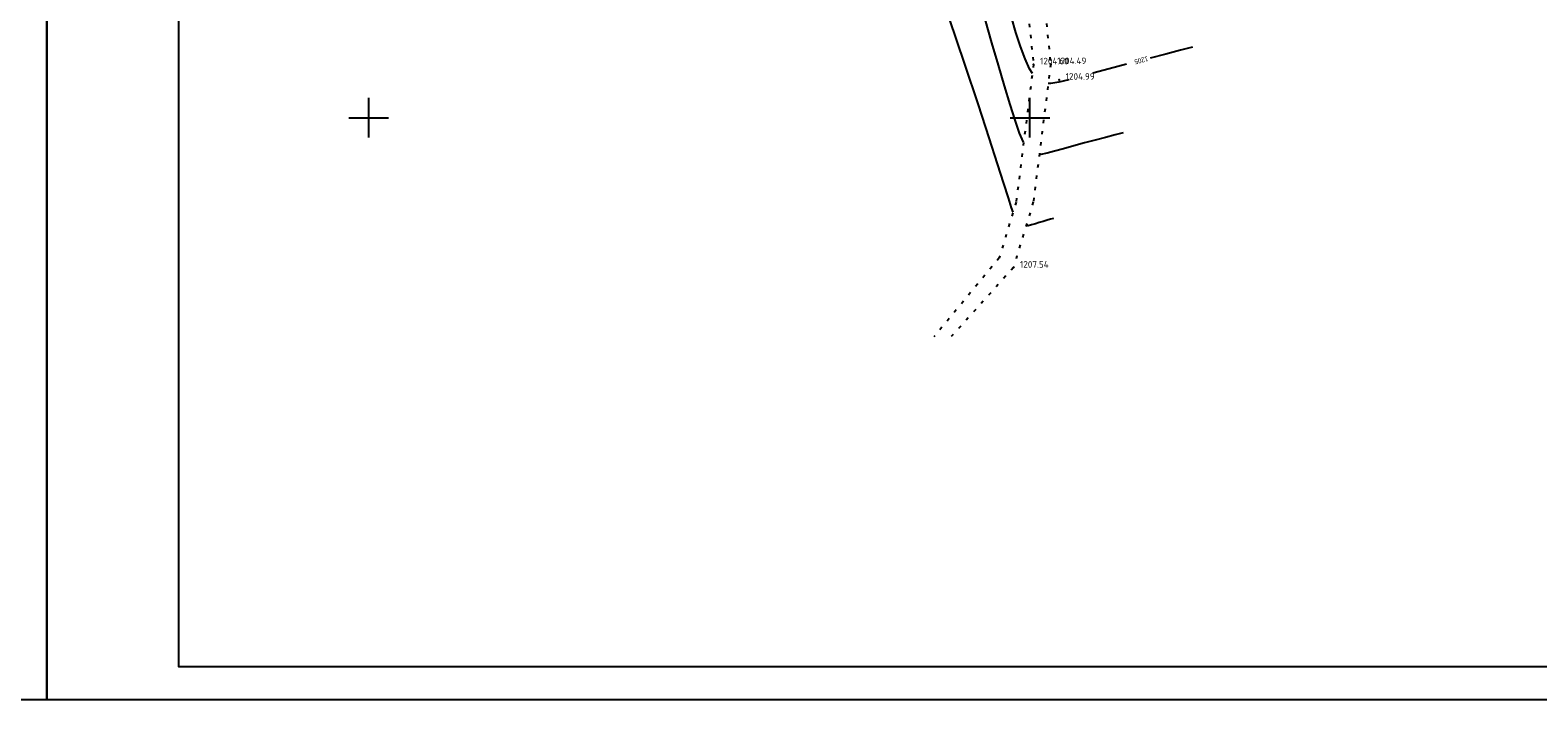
# Model space of a CAD drawing. Extents: x 59851 to 60691, y 39812 to 40109.
# Tile 6 of 10: x 60269 to 60497, y 39812 to 39913. Entities that reach past the tile are written whole.
import ezdxf

# ---------------------------------------------------------------- set-up
doc = ezdxf.new("R2010")
doc.units = 0
doc.header["$MEASUREMENT"] = 0
doc.linetypes.add('CONTI', pattern=[0])
doc.linetypes.add('STROT', pattern=[1.7, 0.5, -1.2])
for name, color, linetype in [('GOR_BDEFAULT', 14, 'CONTI'), ('GORIZDEFAULT', 9, 'CONTI'), ('PI_OTDEFAULT', 13, 'CONTI'), ('PI_TTDEFAULT', 5, 'CONTI'), ('SETKR', 2, 'CONTI')]:
    doc.layers.add(name, color=color, linetype=linetype)
doc.styles.add('SHRFT', font='TXT')
doc.styles.add('СПДС', font='isocpeur.ttf')

# ---------------------------------------------------------------- blocks, each defined once
blk = doc.blocks.new('BL_333')
at = {"color": 0}
for p, q in [((0, -3), (0, 3)), ((-3, 0), (3, 0))]:
    blk.add_line(p, q, dxfattribs=at)

msp = doc.modelspace()

# ---------------------------------------------------------------- linework, layer by layer
at = {"linetype": 'ByBlock'}
for points in [[(59851.3, 40108.93), (60271.3, 40108.93), (60271.3, 39811.93), (59851.3, 39811.93), (59851.3, 40108.93), (59851.3, 40108.93)], [(60271.3, 40108.93), (60691.3, 40108.93), (60691.3, 39811.93), (60271.3, 39811.93), (60271.3, 40108.93), (60271.3, 40108.93)]]:
    msp.add_lwpolyline(points, dxfattribs=at)
msp.add_lwpolyline([(60291.3, 40103.93), (60686.3, 40103.93), (60686.3, 39816.93), (60291.3, 39816.93)], close=True, dxfattribs=at)
at = {"linetype": 'STROT', "elevation": 1204.6}
msp.add_lwpolyline([(60429.82, 40038.59), (60429.37, 40038.13), (60421.56, 40025.48), (60417.34, 40008.52), (60420.34, 39995.54), (60415.77, 39977.49), (60416.34, 39961.1), (60415.68, 39945.62), (60418.46, 39927.74), (60420.54, 39908.08), (60417.91, 39887.23), (60415.36, 39878.8), (60405.49, 39866.85)], dxfattribs=at)
at = {"linetype": 'STROT'}
msp.add_lwpolyline([(60431.61, 40037.58), (60424.16, 40025.51), (60419.94, 40008.55), (60422.94, 39995.57), (60417.52, 39977.71), (60418.94, 39961.13), (60418.28, 39945.65), (60421.06, 39927.77), (60423.14, 39908.11), (60420.51, 39887.26), (60417.5, 39877.32), (60408.09, 39866.88)], dxfattribs=at)
at = {"layer": 'GOR_BDEFAULT', "color": 14}
for points in [[(60420.37, 39906.71, 1205), (60419.95, 39907.39, 1205), (60419.27, 39908.91, 1205), (60418.57, 39910.78, 1205), (60417.88, 39912.91, 1205), (60417.19, 39915.22, 1205), (60416.52, 39917.6, 1205), (60415.89, 39919.98, 1205), (60415.28, 39922.26, 1205), (60414.73, 39924.36, 1205), (60414.22, 39926.27, 1205), (60413.76, 39928, 1205), (60413.34, 39929.55, 1205), (60412.97, 39930.91, 1205), (60412.64, 39932.1, 1205), (60412.36, 39933.12, 1205), (60412.14, 39933.94, 1205), (60411.94, 39934.63, 1205), (60411.78, 39935.22, 1205), (60411.64, 39935.75, 1205), (60411.51, 39936.23, 1205)], [(60444.59, 39910.67, 1205), (60442.75, 39910.2, 1205), (60440.58, 39909.64, 1205), (60438.18, 39909.03, 1205)], [(60434.62, 39908.1, 1205), (60431.98, 39907.41, 1205), (60429.52, 39906.75, 1205)], [(60425.9, 39905.75, 1205), (60424.39, 39905.37, 1205), (60423.17, 39905.18, 1205), (60422.77, 39905.2, 1205)]]:
    msp.add_polyline3d(points, dxfattribs=at)
at = {"layer": 'GORIZDEFAULT', "color": 9}
for points in [[(60417.45, 39885.71, 1207), (60417.24, 39886.35, 1207), (60416.76, 39887.89, 1207), (60416.07, 39890.07, 1207), (60415.12, 39893.04, 1207), (60413.86, 39896.95, 1207), (60412.21, 39901.95, 1207), (60410.16, 39908.1, 1207), (60407.81, 39915.12, 1207)], [(60419.05, 39896.28, 1206), (60418.44, 39897.69, 1206), (60417.76, 39899.63, 1206), (60417, 39902.02, 1206), (60416.16, 39904.81, 1206), (60415.25, 39907.94, 1206), (60414.26, 39911.33, 1206), (60413.21, 39914.93, 1206)], [(60434.08, 39897.72, 1206), (60432.88, 39897.4, 1206), (60431.45, 39897.03, 1206), (60429.88, 39896.61, 1206), (60428.24, 39896.18, 1206), (60426.62, 39895.74, 1206), (60425.08, 39895.32, 1206), (60423.72, 39894.94, 1206), (60422.59, 39894.63, 1206), (60421.67, 39894.44, 1206), (60421.41, 39894.44, 1206)], [(60423.57, 39884.77, 1207), (60423.13, 39884.64, 1207), (60422.6, 39884.48, 1207), (60422.02, 39884.32, 1207), (60421.41, 39884.14, 1207), (60420.82, 39883.96, 1207), (60420.25, 39883.79, 1207), (60419.75, 39883.64, 1207), (60419.46, 39883.79, 1207)]]:
    msp.add_polyline3d(points, dxfattribs=at)
at = {"layer": 'PI_TTDEFAULT', "color": 5}
for p in [(60420.54, 39908.08, 1204.6), (60420.54, 39908.08, 1204.6), (60423.14, 39908.11, 1204.49), (60423.14, 39908.11, 1204.49), (60424.41, 39905.75, 1204.99), (60424.41, 39905.75, 1204.99), (60417.5, 39877.32, 1207.54), (60417.5, 39877.32, 1207.54)]:
    msp.add_point(p, dxfattribs=at)

# ---------------------------------------------------------------- block references
at = {"layer": 'SETKR', "color": 32}
for p in [(60320, 39900), (60420, 39900), (60420, 39900)]:
    msp.add_blockref('BL_333', p, dxfattribs=at)

# ---------------------------------------------------------------- texts
at = {"layer": 'GOR_BDEFAULT', "color": 14, "style": 'SHRFT', "width": 0.75}
msp.add_text('1205', height=0.75, rotation=194.5407, dxfattribs=at).set_placement((60437.76, 39909.31, 1205))
at = {"layer": 'PI_OTDEFAULT', "color": 13, "style": 'СПДС'}
for s, p in [('1204.60', (60421.54, 39908.07)), ('1204.49', (60424.13, 39908.11)), ('1204.99', (60425.41, 39905.75)), ('1207.54', (60418.5, 39877.31))]:
    msp.add_text(s, height=1, dxfattribs=at).set_placement(p)

doc.saveas('drawing.dxf')
